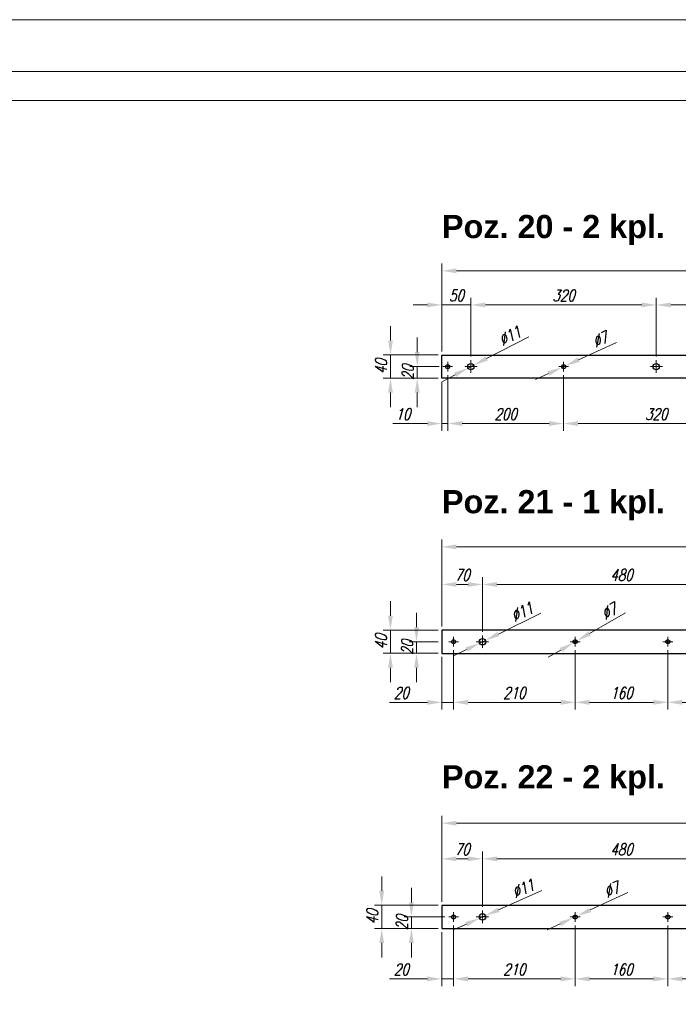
# Model space of a CAD drawing. Header units: millimetres. Extents: x -176817 to 571382, y -58489 to 156123.
# Tile 130 of 256: x -69276 to -68139, y 99735 to 101435. Entities that reach past the tile are written whole.
import ezdxf

# ---------------------------------------------------------------- set-up
doc = ezdxf.new("R2010")
doc.units = ezdxf.units.MM
doc.header["$LTSCALE"] = 0.2
for name, pattern in [('AM_ISO08W050', [18, 12, -1.5, 3, -1.5]), ('AM_ISO08W050x2', [9, 6, -0.75, 1.5, -0.75]), ('DASHDOT', [25.4, 12.7, -6.35, 0, -6.35])]:
    doc.linetypes.add(name, pattern=pattern)
doc.layers.get('Defpoints').update_dxf_attribs({"lineweight": 13})
for name, color, linetype, lineweight in [('-AAA Cienka', 2, 'Continuous', 18), ('-AAA Opisy2', 71, 'Continuous', 18), ('-AAA Otw nowe 1', 64, 'DASHDOT', 18), ('-AAA Siatka', 20, 'Continuous', 40), ('-AAA Widok', 2, 'Continuous', 30), ('-AAA Wymiar', 1, 'Continuous', 18), ('AM_7', 4, 'AM_ISO08W050', 13)]:
    doc.layers.add(name, color=color, linetype=linetype, lineweight=lineweight)
doc.layers.get('-AAA Otw nowe 1').off()
doc.styles.add('Arial B', font='arialbd.ttf')
doc.styles.add('WYMIARY', font='ROMANS.shx', dxfattribs={"width": 0.75, "oblique": 15})
doc.dimstyles.new('1 do 10', dxfattribs={"dimscale": 10, "dimtxt": 2, "dimasz": 2.5, "dimexe": 1.25, "dimexo": 0.625, "dimtad": 1, "dimdec": 1, "dimtxsty": 'WYMIARY', "dimcen": 2.5, "dimclrd": 256, "dimclre": 256, "dimclrt": 5, "dimadec": 0, "dimazin": 0, "dimtfac": 1, "dimtdec": 1, "dimtmove": 0, "dimatfit": 3, "dimfxl": 1.25, "dimlwd": -1, "dimlwe": -1, "dimarcsym": 0})

# ---------------------------------------------------------------- blocks, each defined once
blk = doc.blocks.new('PŁ C-9-2')
at = {"layer": '-AAA Siatka'}
for p in [(20, -10, 0), (20, -210), (20, -530), (20, -690), (20, -1010), (20, -1170), (20, -1490), (20, -1650), (20, -1970), (20, -2130)]:
    blk.add_point(p, dxfattribs=at)
at = {"layer": '-AAA Widok'}
blk.add_lwpolyline([(0, 0), (40, 0), (40, -2360), (0, -2360)], close=True, dxfattribs=at)
for centre, radius in [((20, -10, 0), 3.5), ((20, -50), 5.5), ((20, -210), 3.5), ((20, -370), 5.5), ((20, -530), 3.5), ((20, -690), 3.5), ((20, -850), 5.5), ((20, -1010), 3.5), ((20, -1170), 3.5), ((20, -1330), 5.5), ((20, -1490), 3.5), ((20, -1650), 3.5), ((20, -1810), 5.5), ((20, -1970), 3.5), ((20, -2130), 3.5), ((20, -2290), 5.5), ((20, -2340), 3.5)]:
    blk.add_circle(centre, radius, dxfattribs=at)
at = {"layer": 'AM_7', "linetype": 'AM_ISO08W050x2'}
for p, q in [((20, -10, 0), (11.5, -10, 0)), ((20, -10, 0), (20, -1.5, 0)), ((20, -10, 0), (28.5, -10, 0)), ((20, -10, 0), (20, -18.5, 0)), ((20, -50), (9, -50)), ((20, -50), (20, -39)), ((20, -50), (31, -50)), ((20, -50), (20, -61)), ((20, -210), (20, -201.5)), ((20, -210), (11.5, -210)), ((20, -210), (28.5, -210)), ((20, -210), (20, -218.5)), ((20, -370), (9, -370)), ((20, -370), (20, -359)), ((20, -370), (31, -370)), ((20, -370), (20, -381)), ((20, -530), (20, -521.5)), ((20, -530), (11.5, -530)), ((20, -530), (28.5, -530)), ((20, -530), (20, -538.5)), ((20, -690), (11.5, -690)), ((20, -690), (20, -681.5)), ((20, -690), (28.5, -690)), ((20, -690), (20, -698.5)), ((20, -850), (20, -839)), ((20, -850), (9, -850)), ((20, -850), (31, -850)), ((20, -850), (20, -861)), ((20, -1010), (20, -1001.5)), ((20, -1010), (11.5, -1010)), ((20, -1010), (28.5, -1010)), ((20, -1010), (20, -1018.5)), ((20, -1170), (11.5, -1170)), ((20, -1170), (20, -1161.5)), ((20, -1170), (28.5, -1170)), ((20, -1170), (20, -1178.5)), ((20, -1330), (20, -1319)), ((20, -1330), (9, -1330)), ((20, -1330), (31, -1330)), ((20, -1330), (20, -1341)), ((20, -1490), (11.5, -1490)), ((20, -1490), (20, -1481.5)), ((20, -1490), (28.5, -1490)), ((20, -1490), (20, -1498.5)), ((20, -1650), (20, -1641.5)), ((20, -1650), (11.5, -1650)), ((20, -1650), (28.5, -1650)), ((20, -1650), (20, -1658.5)), ((20, -1810), (20, -1799)), ((20, -1810), (9, -1810)), ((20, -1810), (31, -1810)), ((20, -1810), (20, -1821)), ((20, -1970), (11.5, -1970)), ((20, -1970), (20, -1961.5)), ((20, -1970), (28.5, -1970)), ((20, -1970), (20, -1978.5)), ((20, -2130), (20, -2121.5)), ((20, -2130), (11.5, -2130)), ((20, -2130), (28.5, -2130)), ((20, -2130), (20, -2138.5)), ((20, -2290), (9, -2290)), ((20, -2290), (20, -2279)), ((20, -2290), (31, -2290)), ((20, -2290), (20, -2301)), ((20, -2340), (11.5, -2340)), ((20, -2340), (20, -2331.5)), ((20, -2340), (28.5, -2340)), ((20, -2340), (20, -2348.5))]:
    blk.add_line(p, q, dxfattribs=at)
blk = doc.blocks.new('PŁ C-9-1')
at = {"layer": '-AAA Siatka'}
for p in [(20, -230), (20, -390), (20, -710), (20, -870), (20, -1190), (20, -1405), (20, -1560)]:
    blk.add_point(p, dxfattribs=at)
at = {"layer": '-AAA Widok'}
blk.add_lwpolyline([(0, -1620), (40, -1620), (40, 0), (0, 0)], close=True, dxfattribs=at)
for centre, radius in [((20, -20), 3.5), ((20, -70), 5.5), ((20, -230), 3.5), ((20, -390), 3.5), ((20, -550), 5.5), ((20, -710), 3.5), ((20, -870), 3.5), ((20, -1030, 0), 5.5), ((20, -1190), 3.5), ((20, -1300, 0), 5.5), ((20, -1405), 3.5), ((20, -1510), 5.5), ((20, -1560), 3.5)]:
    blk.add_circle(centre, radius, dxfattribs=at)
at = {"layer": 'AM_7', "linetype": 'AM_ISO08W050x2'}
for p, q in [((20, -20), (20, -11.5)), ((20, -20), (11.5, -20)), ((20, -20), (28.5, -20)), ((20, -20), (20, -28.5)), ((20, -70), (20, -59)), ((20, -70), (9, -70)), ((20, -70), (31, -70)), ((20, -70), (20, -81)), ((20, -230), (11.5, -230)), ((20, -230), (20, -221.5)), ((20, -230), (28.5, -230)), ((20, -230), (20, -238.5)), ((20, -390), (11.5, -390)), ((20, -390), (20, -381.5)), ((20, -390), (28.5, -390)), ((20, -390), (20, -398.5)), ((20, -550), (20, -539)), ((20, -550), (9, -550)), ((20, -550), (31, -550)), ((20, -550), (20, -561)), ((20, -710), (11.5, -710)), ((20, -710), (20, -701.5)), ((20, -710), (28.5, -710)), ((20, -710), (20, -718.5)), ((20, -870), (20, -861.5)), ((20, -870), (11.5, -870)), ((20, -870), (28.5, -870)), ((20, -870), (20, -878.5)), ((20, -1030, 0), (20, -1019, 0)), ((20, -1030, 0), (9, -1030, 0)), ((20, -1030, 0), (31, -1030, 0)), ((20, -1030, 0), (20, -1041, 0)), ((20, -1190), (20, -1181.5)), ((20, -1190), (11.5, -1190)), ((20, -1190), (28.5, -1190)), ((20, -1190), (20, -1198.5)), ((20, -1300, 0), (20, -1289, 0)), ((20, -1300, 0), (9, -1300, 0)), ((20, -1300, 0), (31, -1300, 0)), ((20, -1300, 0), (20, -1311, 0)), ((20, -1405), (11.5, -1405)), ((20, -1405), (20, -1396.5)), ((20, -1405), (28.5, -1405)), ((20, -1405), (20, -1413.5)), ((20, -1510), (9, -1510)), ((20, -1510), (20, -1499)), ((20, -1510), (31, -1510)), ((20, -1510), (20, -1521)), ((20, -1560), (11.5, -1560)), ((20, -1560), (20, -1551.5)), ((20, -1560), (28.5, -1560)), ((20, -1560), (20, -1568.5))]:
    blk.add_line(p, q, dxfattribs=at)
blk = doc.blocks.new('PŁ C-9-3')
at = {"layer": '-AAA Siatka'}
for p in [(20, -230), (20, -390), (20, -710), (20, -870), (20, -1190), (20, -1405, 0), (20, -1560)]:
    blk.add_point(p, dxfattribs=at)
at = {"layer": '-AAA Widok'}
blk.add_lwpolyline([(0, -1600), (40, -1600), (40, 0), (0, 0)], close=True, dxfattribs=at)
for centre, radius in [((20, -20), 3.5), ((20, -70), 5.5), ((20, -230), 3.5), ((20, -390), 3.5), ((20, -550), 5.5), ((20, -710), 3.5), ((20, -870), 3.5), ((20, -1030, 0), 5.5), ((20, -1190), 3.5), ((20, -1300, 0), 5.5), ((20, -1405, 0), 3.5), ((20, -1510), 5.5), ((20, -1560), 3.5)]:
    blk.add_circle(centre, radius, dxfattribs=at)
at = {"layer": 'AM_7', "linetype": 'AM_ISO08W050x2'}
for p, q in [((20, -20), (20, -11.5)), ((20, -20), (11.5, -20)), ((20, -20), (28.5, -20)), ((20, -20), (20, -28.5)), ((20, -70), (20, -59)), ((20, -70), (9, -70)), ((20, -70), (31, -70)), ((20, -70), (20, -81)), ((20, -230), (11.5, -230)), ((20, -230), (20, -221.5)), ((20, -230), (28.5, -230)), ((20, -230), (20, -238.5)), ((20, -390), (11.5, -390)), ((20, -390), (20, -381.5)), ((20, -390), (28.5, -390)), ((20, -390), (20, -398.5)), ((20, -550), (20, -539)), ((20, -550), (9, -550)), ((20, -550), (31, -550)), ((20, -550), (20, -561)), ((20, -710), (11.5, -710)), ((20, -710), (20, -701.5)), ((20, -710), (28.5, -710)), ((20, -710), (20, -718.5)), ((20, -870), (20, -861.5)), ((20, -870), (11.5, -870)), ((20, -870), (28.5, -870)), ((20, -870), (20, -878.5)), ((20, -1030, 0), (20, -1019, 0)), ((20, -1030, 0), (9, -1030, 0)), ((20, -1030, 0), (31, -1030, 0)), ((20, -1030, 0), (20, -1041, 0)), ((20, -1190), (20, -1181.5)), ((20, -1190), (11.5, -1190)), ((20, -1190), (28.5, -1190)), ((20, -1190), (20, -1198.5)), ((20, -1300, 0), (20, -1289, 0)), ((20, -1300, 0), (9, -1300, 0)), ((20, -1300, 0), (31, -1300, 0)), ((20, -1300, 0), (20, -1311, 0)), ((20, -1405, 0), (11.5, -1405, 0)), ((20, -1405, 0), (20, -1396.5, 0)), ((20, -1405, 0), (28.5, -1405, 0)), ((20, -1405, 0), (20, -1413.5, 0)), ((20, -1510), (9, -1510)), ((20, -1510), (20, -1499)), ((20, -1510), (31, -1510)), ((20, -1510), (20, -1521)), ((20, -1560), (11.5, -1560)), ((20, -1560), (20, -1551.5)), ((20, -1560), (28.5, -1560)), ((20, -1560), (20, -1568.5))]:
    blk.add_line(p, q, dxfattribs=at)
blk = doc.blocks.new('*D453')
at = {"layer": '-AAA Wymiar', "transparency": 16777216}
for p, q in [((-68589.4, 100861), (-68589.4, 100886)), ((-68551.5, 100836), (-68601.9, 100836)), ((-68589.4, 100816), (-68589.4, 100836)), ((-68553, 100816), (-68601.9, 100816)), ((-68589.4, 100791), (-68589.4, 100766))]:
    blk.add_line(p, q, dxfattribs=at)
for points in [[(-68593.6, 100861), (-68585.2, 100861), (-68589.4, 100836)], [(-68593.6, 100791), (-68585.2, 100791), (-68589.4, 100816)]]:
    blk.add_solid(points, dxfattribs=at)
at = {"layer": 'Defpoints', "color": 0, "transparency": 16777216}
for p in [(-68589.4, 100836), (-68545.2, 100836, 0), (-68546.7, 100816)]:
    blk.add_point(p, dxfattribs=at)
at = {"layer": '-AAA Wymiar', "color": 5, "transparency": 16777216, "insert": (-68605.7, 100826), "char_height": 20, "attachment_point": 5, "rotation": 90, "style": 'WYMIARY'}
blk.add_mtext('20', dxfattribs=at)
blk = doc.blocks.new('*D454')
at = {"layer": '-AAA Wymiar', "transparency": 16777216}
for p, q in [((-68635.6, 100881), (-68635.6, 100906)), ((-68553, 100856), (-68648.1, 100856)), ((-68635.6, 100856), (-68635.6, 100816)), ((-68553, 100816), (-68648.1, 100816)), ((-68635.6, 100791), (-68635.6, 100766))]:
    blk.add_line(p, q, dxfattribs=at)
for points in [[(-68639.7, 100881), (-68631.4, 100881), (-68635.6, 100856)], [(-68639.7, 100791), (-68631.4, 100791), (-68635.6, 100816)]]:
    blk.add_solid(points, dxfattribs=at)
at = {"layer": 'Defpoints', "color": 0, "transparency": 16777216}
for p in [(-68546.7, 100856), (-68635.6, 100816), (-68546.7, 100816)]:
    blk.add_point(p, dxfattribs=at)
at = {"layer": '-AAA Wymiar', "color": 5, "transparency": 16777216, "insert": (-68651.8, 100836), "char_height": 20, "attachment_point": 5, "rotation": 90, "style": 'WYMIARY'}
blk.add_mtext('40', dxfattribs=at)
blk = doc.blocks.new('*D455')
at = {"layer": '-AAA Wymiar', "transparency": 16777216}
for p, q in [((-68396.9, 100887.4), (-68469.6, 100849.9)), ((-68501.6, 100833.4), (-68491.8, 100838.5)), ((-68523.8, 100822), (-68546, 100810.5))]:
    blk.add_line(p, q, dxfattribs=at)
for points in [[(-68471.5, 100853.6), (-68467.7, 100846.2), (-68491.8, 100838.5)], [(-68525.7, 100825.7), (-68521.9, 100818.3), (-68501.6, 100833.4)]]:
    blk.add_solid(points, dxfattribs=at)
at = {"layer": 'Defpoints', "color": 0, "transparency": 16777216}
for p in [(-68501.6, 100833.4), (-68491.8, 100838.5)]:
    blk.add_point(p, dxfattribs=at)
at = {"layer": '-AAA Wymiar', "color": 5, "transparency": 16777216, "insert": (-68429.6, 100888.9), "char_height": 20, "attachment_point": 5, "rotation": 27.2891, "style": 'WYMIARY'}
blk.add_mtext('∅11', dxfattribs=at)
blk = doc.blocks.new('*D456')
at = {"layer": '-AAA Wymiar', "transparency": 16777216}
for p, q in [((-68245.6, 100877.8), (-68310.8, 100847.9)), ((-68339.9, 100834.5), (-68333.5, 100837.4)), ((-68362.6, 100824), (-68385.3, 100813.6))]:
    blk.add_line(p, q, dxfattribs=at)
for points in [[(-68312.6, 100851.6), (-68309.1, 100844.1), (-68333.5, 100837.4)], [(-68364.4, 100827.8), (-68360.9, 100820.3), (-68339.9, 100834.5)]]:
    blk.add_solid(points, dxfattribs=at)
at = {"layer": 'Defpoints', "color": 0, "transparency": 16777216}
for p in [(-68339.9, 100834.5), (-68333.5, 100837.4)]:
    blk.add_point(p, dxfattribs=at)
at = {"layer": '-AAA Wymiar', "color": 5, "transparency": 16777216, "insert": (-68273.6, 100882.8), "char_height": 20, "attachment_point": 5, "rotation": 24.6818, "style": 'WYMIARY'}
blk.add_mtext('∅7', dxfattribs=at)
blk = doc.blocks.new('*D457')
at = {"layer": '-AAA Wymiar', "transparency": 16777216}
for p, q in [((-68546.7, 100862.2), (-68546.7, 100954.9)), ((-68496.7, 100853.2), (-68496.7, 100954.9)), ((-68571.7, 100942.4), (-68596.7, 100942.4)), ((-68546.7, 100942.4), (-68496.7, 100942.4)), ((-68471.7, 100942.4), (-68446.7, 100942.4))]:
    blk.add_line(p, q, dxfattribs=at)
for points in [[(-68571.7, 100946.6), (-68571.7, 100938.3), (-68546.7, 100942.4)], [(-68471.7, 100946.6), (-68471.7, 100938.3), (-68496.7, 100942.4)]]:
    blk.add_solid(points, dxfattribs=at)
at = {"layer": 'Defpoints', "color": 0, "transparency": 16777216}
for p in [(-68496.7, 100942.4), (-68546.7, 100856), (-68496.7, 100847)]:
    blk.add_point(p, dxfattribs=at)
at = {"layer": '-AAA Wymiar', "color": 5, "transparency": 16777216, "insert": (-68521.7, 100958.7), "char_height": 20, "attachment_point": 5, "style": 'WYMIARY'}
blk.add_mtext('50', dxfattribs=at)
blk = doc.blocks.new('*D458')
at = {"layer": '-AAA Wymiar', "transparency": 16777216}
for p, q in [((-68496.7, 100853.2), (-68496.7, 100954.9)), ((-68176.7, 100853.2), (-68176.7, 100954.9)), ((-68471.7, 100942.4), (-68201.7, 100942.4))]:
    blk.add_line(p, q, dxfattribs=at)
for points in [[(-68471.7, 100946.6), (-68471.7, 100938.3), (-68496.7, 100942.4)], [(-68201.7, 100946.6), (-68201.7, 100938.3), (-68176.7, 100942.4)]]:
    blk.add_solid(points, dxfattribs=at)
at = {"layer": 'Defpoints', "color": 0, "transparency": 16777216}
for p in [(-68176.7, 100942.4), (-68496.7, 100847), (-68176.7, 100847)]:
    blk.add_point(p, dxfattribs=at)
at = {"layer": '-AAA Wymiar', "color": 5, "transparency": 16777216, "insert": (-68336.7, 100958.7), "char_height": 20, "attachment_point": 5, "style": 'WYMIARY'}
blk.add_mtext('320', dxfattribs=at)
blk = doc.blocks.new('*D459')
at = {"layer": '-AAA Wymiar', "transparency": 16777216}
for p, q in [((-68176.7, 100853.2), (-68176.7, 100954.9)), ((-67696.7, 100853.2), (-67696.7, 100954.9)), ((-68151.7, 100942.4), (-67721.7, 100942.4))]:
    blk.add_line(p, q, dxfattribs=at)
for points in [[(-68151.7, 100946.6), (-68151.7, 100938.3), (-68176.7, 100942.4)], [(-67721.7, 100946.6), (-67721.7, 100938.3), (-67696.7, 100942.4)]]:
    blk.add_solid(points, dxfattribs=at)
at = {"layer": 'Defpoints', "color": 0, "transparency": 16777216}
for p in [(-67696.7, 100942.4), (-68176.7, 100847), (-67696.7, 100847)]:
    blk.add_point(p, dxfattribs=at)
at = {"layer": '-AAA Wymiar', "color": 5, "transparency": 16777216, "insert": (-67936.7, 100958.7), "char_height": 20, "attachment_point": 5, "style": 'WYMIARY'}
blk.add_mtext('480', dxfattribs=at)
blk = doc.blocks.new('*D464')
at = {"layer": '-AAA Wymiar', "transparency": 16777216}
for p, q in [((-68536.7, 100821.2), (-68536.7, 100725.2)), ((-68546.7, 100809.7), (-68546.7, 100725.2)), ((-68571.7, 100737.7), (-68631.4, 100737.7)), ((-68536.7, 100737.7), (-68546.7, 100737.7)), ((-68511.7, 100737.7), (-68486.7, 100737.7))]:
    blk.add_line(p, q, dxfattribs=at)
for points in [[(-68571.7, 100741.8), (-68571.7, 100733.5), (-68546.7, 100737.7)], [(-68511.7, 100741.8), (-68511.7, 100733.5), (-68536.7, 100737.7)]]:
    blk.add_solid(points, dxfattribs=at)
at = {"layer": 'Defpoints', "color": 0, "transparency": 16777216}
for p in [(-68536.7, 100827.5, 0), (-68546.7, 100816), (-68536.7, 100737.7)]:
    blk.add_point(p, dxfattribs=at)
at = {"layer": '-AAA Wymiar', "color": 5, "transparency": 16777216, "insert": (-68614.1, 100753.9), "char_height": 20, "attachment_point": 5, "style": 'WYMIARY'}
blk.add_mtext('10', dxfattribs=at)
blk = doc.blocks.new('*D465')
at = {"layer": '-AAA Wymiar', "transparency": 16777216}
for p, q in [((-68536.7, 100821.2), (-68536.7, 100725.2)), ((-68336.7, 100821.2), (-68336.7, 100725.2)), ((-68511.7, 100737.7), (-68361.7, 100737.7))]:
    blk.add_line(p, q, dxfattribs=at)
for points in [[(-68511.7, 100741.8), (-68511.7, 100733.5), (-68536.7, 100737.7)], [(-68361.7, 100741.8), (-68361.7, 100733.5), (-68336.7, 100737.7)]]:
    blk.add_solid(points, dxfattribs=at)
at = {"layer": 'Defpoints', "color": 0, "transparency": 16777216}
for p in [(-68536.7, 100827.5, 0), (-68336.7, 100827.5), (-68336.7, 100737.7)]:
    blk.add_point(p, dxfattribs=at)
at = {"layer": '-AAA Wymiar', "color": 5, "transparency": 16777216, "insert": (-68436.7, 100753.9), "char_height": 20, "attachment_point": 5, "style": 'WYMIARY'}
blk.add_mtext('200', dxfattribs=at)
blk = doc.blocks.new('*D466')
at = {"layer": '-AAA Wymiar', "transparency": 16777216}
for p, q in [((-68336.7, 100821.2), (-68336.7, 100725.2)), ((-68016.7, 100821.2), (-68016.7, 100725.2)), ((-68311.7, 100737.7), (-68041.7, 100737.7))]:
    blk.add_line(p, q, dxfattribs=at)
for points in [[(-68311.7, 100741.8), (-68311.7, 100733.5), (-68336.7, 100737.7)], [(-68041.7, 100741.8), (-68041.7, 100733.5), (-68016.7, 100737.7)]]:
    blk.add_solid(points, dxfattribs=at)
at = {"layer": 'Defpoints', "color": 0, "transparency": 16777216}
for p in [(-68336.7, 100827.5), (-68016.7, 100827.5), (-68016.7, 100737.7)]:
    blk.add_point(p, dxfattribs=at)
at = {"layer": '-AAA Wymiar', "color": 5, "transparency": 16777216, "insert": (-68176.7, 100753.9), "char_height": 20, "attachment_point": 5, "style": 'WYMIARY'}
blk.add_mtext('320', dxfattribs=at)
blk = doc.blocks.new('*D476')
at = {"layer": '-AAA Wymiar', "transparency": 16777216}
for p, q in [((-68546.7, 100862.2), (-68546.7, 101013.8)), ((-68521.7, 101001.3), (-66211.7, 101001.3)), ((-66186.7, 100862.2), (-66186.7, 101013.8))]:
    blk.add_line(p, q, dxfattribs=at)
for points in [[(-68521.7, 101005.5), (-68521.7, 100997.1), (-68546.7, 101001.3)], [(-66211.7, 101005.5), (-66211.7, 100997.1), (-66186.7, 101001.3)]]:
    blk.add_solid(points, dxfattribs=at)
at = {"layer": 'Defpoints', "color": 0, "transparency": 16777216}
for p in [(-66186.7, 101001.3), (-68546.7, 100856), (-66186.7, 100856)]:
    blk.add_point(p, dxfattribs=at)
at = {"layer": '-AAA Wymiar', "color": 5, "transparency": 16777216, "insert": (-67366.7, 101017.6), "char_height": 20, "attachment_point": 5, "style": 'WYMIARY'}
blk.add_mtext('2360', dxfattribs=at)
blk = doc.blocks.new('*D477')
at = {"layer": '-AAA Wymiar', "transparency": 16777216}
for p, q in [((-68590.6, 100386), (-68590.6, 100411)), ((-68553, 100361), (-68603.1, 100361)), ((-68590.6, 100341), (-68590.6, 100361)), ((-68553, 100341), (-68603.1, 100341)), ((-68590.6, 100316), (-68590.6, 100291))]:
    blk.add_line(p, q, dxfattribs=at)
for points in [[(-68594.7, 100386), (-68586.4, 100386), (-68590.6, 100361)], [(-68594.7, 100316), (-68586.4, 100316), (-68590.6, 100341)]]:
    blk.add_solid(points, dxfattribs=at)
at = {"layer": 'Defpoints', "color": 0, "transparency": 16777216}
for p in [(-68590.6, 100361), (-68546.7, 100361), (-68546.7, 100341)]:
    blk.add_point(p, dxfattribs=at)
at = {"layer": '-AAA Wymiar', "color": 5, "transparency": 16777216, "insert": (-68606.8, 100351), "char_height": 20, "attachment_point": 5, "rotation": 90, "style": 'WYMIARY'}
blk.add_mtext('20', dxfattribs=at)
blk = doc.blocks.new('*D478')
at = {"layer": '-AAA Wymiar', "transparency": 16777216}
for p, q in [((-68635.7, 100406), (-68635.7, 100431)), ((-68553, 100381), (-68648.2, 100381)), ((-68635.7, 100381), (-68635.7, 100341)), ((-68553, 100341), (-68648.2, 100341)), ((-68635.7, 100316), (-68635.7, 100291))]:
    blk.add_line(p, q, dxfattribs=at)
for points in [[(-68639.9, 100406), (-68631.5, 100406), (-68635.7, 100381)], [(-68639.9, 100316), (-68631.5, 100316), (-68635.7, 100341)]]:
    blk.add_solid(points, dxfattribs=at)
at = {"layer": 'Defpoints', "color": 0, "transparency": 16777216}
for p in [(-68546.7, 100381), (-68635.7, 100341), (-68546.7, 100341)]:
    blk.add_point(p, dxfattribs=at)
at = {"layer": '-AAA Wymiar', "color": 5, "transparency": 16777216, "insert": (-68651.9, 100361), "char_height": 20, "attachment_point": 5, "rotation": 90, "style": 'WYMIARY'}
blk.add_mtext('40', dxfattribs=at)
blk = doc.blocks.new('*D479')
at = {"layer": '-AAA Wymiar', "transparency": 16777216}
for p, q in [((-68375.8, 100410.2), (-68449.3, 100374.3)), ((-68481.7, 100358.5), (-68471.8, 100363.4)), ((-68504.1, 100347.6), (-68526.6, 100336.6))]:
    blk.add_line(p, q, dxfattribs=at)
for points in [[(-68451.1, 100378.1), (-68447.5, 100370.6), (-68471.8, 100363.4)], [(-68506, 100351.3), (-68502.3, 100343.8), (-68481.7, 100358.5)]]:
    blk.add_solid(points, dxfattribs=at)
at = {"layer": 'Defpoints', "color": 0, "transparency": 16777216}
for p in [(-68481.7, 100358.5), (-68471.8, 100363.4)]:
    blk.add_point(p, dxfattribs=at)
at = {"layer": '-AAA Wymiar', "color": 5, "transparency": 16777216, "insert": (-68408.5, 100412.4), "char_height": 20, "attachment_point": 5, "rotation": 26.0231, "style": 'WYMIARY'}
blk.add_mtext('∅11', dxfattribs=at)
blk = doc.blocks.new('*D480')
at = {"layer": '-AAA Wymiar', "transparency": 16777216}
for p, q in [((-68229.8, 100411), (-68292, 100375.2)), ((-68319.7, 100359.2), (-68313.7, 100362.7)), ((-68341.4, 100346.7), (-68363.1, 100334.2))]:
    blk.add_line(p, q, dxfattribs=at)
for points in [[(-68294.1, 100378.8), (-68289.9, 100371.6), (-68313.7, 100362.7)], [(-68343.5, 100350.3), (-68339.3, 100343.1), (-68319.7, 100359.2)]]:
    blk.add_solid(points, dxfattribs=at)
at = {"layer": 'Defpoints', "color": 0, "transparency": 16777216}
for p in [(-68319.7, 100359.2), (-68313.7, 100362.7)]:
    blk.add_point(p, dxfattribs=at)
at = {"layer": '-AAA Wymiar', "color": 5, "transparency": 16777216, "insert": (-68258.2, 100413.4), "char_height": 20, "attachment_point": 5, "rotation": 29.9561, "style": 'WYMIARY'}
blk.add_mtext('∅7', dxfattribs=at)
blk = doc.blocks.new('*D481')
at = {"layer": '-AAA Wymiar', "transparency": 16777216}
for p, q in [((-68546.7, 100387.2), (-68546.7, 100472.4)), ((-68476.7, 100378.2), (-68476.7, 100472.4)), ((-68521.7, 100459.9), (-68501.7, 100459.9))]:
    blk.add_line(p, q, dxfattribs=at)
for points in [[(-68521.7, 100464), (-68521.7, 100455.7), (-68546.7, 100459.9)], [(-68501.7, 100464), (-68501.7, 100455.7), (-68476.7, 100459.9)]]:
    blk.add_solid(points, dxfattribs=at)
at = {"layer": 'Defpoints', "color": 0, "transparency": 16777216}
for p in [(-68476.7, 100459.9), (-68546.7, 100381), (-68476.7, 100372)]:
    blk.add_point(p, dxfattribs=at)
at = {"layer": '-AAA Wymiar', "color": 5, "transparency": 16777216, "insert": (-68511.7, 100476.1), "char_height": 20, "attachment_point": 5, "style": 'WYMIARY'}
blk.add_mtext('70', dxfattribs=at)
blk = doc.blocks.new('*D482')
at = {"layer": '-AAA Wymiar', "transparency": 16777216}
for p, q in [((-68476.7, 100378.2), (-68476.7, 100472.4)), ((-67996.7, 100378.2), (-67996.7, 100472.4)), ((-68451.7, 100459.9), (-68021.7, 100459.9))]:
    blk.add_line(p, q, dxfattribs=at)
for points in [[(-68451.7, 100464), (-68451.7, 100455.7), (-68476.7, 100459.9)], [(-68021.7, 100464), (-68021.7, 100455.7), (-67996.7, 100459.9)]]:
    blk.add_solid(points, dxfattribs=at)
at = {"layer": 'Defpoints', "color": 0, "transparency": 16777216}
for p in [(-67996.7, 100459.9), (-68476.7, 100372), (-67996.7, 100372)]:
    blk.add_point(p, dxfattribs=at)
at = {"layer": '-AAA Wymiar', "color": 5, "transparency": 16777216, "insert": (-68236.7, 100476.1), "char_height": 20, "attachment_point": 5, "style": 'WYMIARY'}
blk.add_mtext('480', dxfattribs=at)
blk = doc.blocks.new('*D487')
at = {"layer": '-AAA Wymiar', "transparency": 16777216}
for p, q in [((-68546.7, 100334.7), (-68546.7, 100243.9)), ((-68526.7, 100346.2), (-68526.7, 100243.9)), ((-68571.7, 100256.4), (-68637.1, 100256.4)), ((-68526.7, 100256.4), (-68546.7, 100256.4)), ((-68501.7, 100256.4), (-68476.7, 100256.4))]:
    blk.add_line(p, q, dxfattribs=at)
for points in [[(-68571.7, 100260.6), (-68571.7, 100252.2), (-68546.7, 100256.4)], [(-68501.7, 100260.6), (-68501.7, 100252.2), (-68526.7, 100256.4)]]:
    blk.add_solid(points, dxfattribs=at)
at = {"layer": 'Defpoints', "color": 0, "transparency": 16777216}
for p in [(-68526.7, 100352.5), (-68546.7, 100341), (-68526.7, 100256.4)]:
    blk.add_point(p, dxfattribs=at)
at = {"layer": '-AAA Wymiar', "color": 5, "transparency": 16777216, "insert": (-68616.9, 100272.7), "char_height": 20, "attachment_point": 5, "style": 'WYMIARY'}
blk.add_mtext('20', dxfattribs=at)
blk = doc.blocks.new('*D488')
at = {"layer": '-AAA Wymiar', "transparency": 16777216}
for p, q in [((-68526.7, 100346.2), (-68526.7, 100243.9)), ((-68316.7, 100346.2), (-68316.7, 100243.9)), ((-68501.7, 100256.4), (-68341.7, 100256.4))]:
    blk.add_line(p, q, dxfattribs=at)
for points in [[(-68501.7, 100260.6), (-68501.7, 100252.2), (-68526.7, 100256.4)], [(-68341.7, 100260.6), (-68341.7, 100252.2), (-68316.7, 100256.4)]]:
    blk.add_solid(points, dxfattribs=at)
at = {"layer": 'Defpoints', "color": 0, "transparency": 16777216}
for p in [(-68526.7, 100352.5), (-68316.7, 100352.5), (-68316.7, 100256.4)]:
    blk.add_point(p, dxfattribs=at)
at = {"layer": '-AAA Wymiar', "color": 5, "transparency": 16777216, "insert": (-68421.7, 100272.7), "char_height": 20, "attachment_point": 5, "style": 'WYMIARY'}
blk.add_mtext('210', dxfattribs=at)
blk = doc.blocks.new('*D489')
at = {"layer": '-AAA Wymiar', "transparency": 16777216}
for p, q in [((-68316.7, 100346.2), (-68316.7, 100243.9)), ((-68156.7, 100346.2), (-68156.7, 100243.9)), ((-68291.7, 100256.4), (-68181.7, 100256.4))]:
    blk.add_line(p, q, dxfattribs=at)
for points in [[(-68291.7, 100260.6), (-68291.7, 100252.2), (-68316.7, 100256.4)], [(-68181.7, 100260.6), (-68181.7, 100252.2), (-68156.7, 100256.4)]]:
    blk.add_solid(points, dxfattribs=at)
at = {"layer": 'Defpoints', "color": 0, "transparency": 16777216}
for p in [(-68316.7, 100352.5), (-68156.7, 100352.5), (-68156.7, 100256.4)]:
    blk.add_point(p, dxfattribs=at)
at = {"layer": '-AAA Wymiar', "color": 5, "transparency": 16777216, "insert": (-68236.7, 100272.7), "char_height": 20, "attachment_point": 5, "style": 'WYMIARY'}
blk.add_mtext('160', dxfattribs=at)
blk = doc.blocks.new('*D490')
at = {"layer": '-AAA Wymiar', "transparency": 16777216}
for p, q in [((-68156.7, 100346.2), (-68156.7, 100243.9)), ((-67836.7, 100346.2), (-67836.7, 100243.9)), ((-68131.7, 100256.4), (-67861.7, 100256.4))]:
    blk.add_line(p, q, dxfattribs=at)
for points in [[(-68131.7, 100260.6), (-68131.7, 100252.2), (-68156.7, 100256.4)], [(-67861.7, 100260.6), (-67861.7, 100252.2), (-67836.7, 100256.4)]]:
    blk.add_solid(points, dxfattribs=at)
at = {"layer": 'Defpoints', "color": 0, "transparency": 16777216}
for p in [(-68156.7, 100352.5), (-67836.7, 100352.5), (-67836.7, 100256.4)]:
    blk.add_point(p, dxfattribs=at)
at = {"layer": '-AAA Wymiar', "color": 5, "transparency": 16777216, "insert": (-67996.7, 100272.7), "char_height": 20, "attachment_point": 5, "style": 'WYMIARY'}
blk.add_mtext('320', dxfattribs=at)
blk = doc.blocks.new('*D496')
at = {"layer": '-AAA Wymiar', "transparency": 16777216}
for p, q in [((-68546.7, 100387.2), (-68546.7, 100537.3)), ((-68521.7, 100524.8), (-66951.7, 100524.8)), ((-66926.7, 100387.2), (-66926.7, 100537.3))]:
    blk.add_line(p, q, dxfattribs=at)
for points in [[(-68521.7, 100529), (-68521.7, 100520.6), (-68546.7, 100524.8)], [(-66951.7, 100529), (-66951.7, 100520.6), (-66926.7, 100524.8)]]:
    blk.add_solid(points, dxfattribs=at)
at = {"layer": 'Defpoints', "color": 0, "transparency": 16777216}
for p in [(-66926.7, 100524.8), (-68546.7, 100381), (-66926.7, 100381)]:
    blk.add_point(p, dxfattribs=at)
at = {"layer": '-AAA Wymiar', "color": 5, "transparency": 16777216, "insert": (-67736.7, 100541), "char_height": 20, "attachment_point": 5, "style": 'WYMIARY'}
blk.add_mtext('1620', dxfattribs=at)
blk = doc.blocks.new('*D497')
at = {"layer": '-AAA Wymiar', "transparency": 16777216}
for p, q in [((-68599.5, 99911), (-68599.5, 99936)), ((-68541.5, 99886), (-68612, 99886)), ((-68599.5, 99866), (-68599.5, 99886)), ((-68553, 99866), (-68612, 99866)), ((-68599.5, 99841), (-68599.5, 99816))]:
    blk.add_line(p, q, dxfattribs=at)
for points in [[(-68603.6, 99911), (-68595.3, 99911), (-68599.5, 99886)], [(-68603.6, 99841), (-68595.3, 99841), (-68599.5, 99866)]]:
    blk.add_solid(points, dxfattribs=at)
at = {"layer": 'Defpoints', "color": 0, "transparency": 16777216}
for p in [(-68599.5, 99886), (-68535.2, 99886), (-68546.7, 99866)]:
    blk.add_point(p, dxfattribs=at)
at = {"layer": '-AAA Wymiar', "color": 5, "transparency": 16777216, "insert": (-68615.7, 99876), "char_height": 20, "attachment_point": 5, "rotation": 90, "style": 'WYMIARY'}
blk.add_mtext('20', dxfattribs=at)
blk = doc.blocks.new('*D498')
at = {"layer": '-AAA Wymiar', "transparency": 16777216}
for p, q in [((-68650.7, 99931), (-68650.7, 99956)), ((-68553, 99906), (-68663.2, 99906)), ((-68650.7, 99906), (-68650.7, 99866)), ((-68553, 99866), (-68663.2, 99866)), ((-68650.7, 99841), (-68650.7, 99816))]:
    blk.add_line(p, q, dxfattribs=at)
for points in [[(-68654.9, 99931), (-68646.6, 99931), (-68650.7, 99906)], [(-68654.9, 99841), (-68646.6, 99841), (-68650.7, 99866)]]:
    blk.add_solid(points, dxfattribs=at)
at = {"layer": 'Defpoints', "color": 0, "transparency": 16777216}
for p in [(-68546.7, 99906), (-68650.7, 99866), (-68546.7, 99866)]:
    blk.add_point(p, dxfattribs=at)
at = {"layer": '-AAA Wymiar', "color": 5, "transparency": 16777216, "insert": (-68667, 99886), "char_height": 20, "attachment_point": 5, "rotation": 90, "style": 'WYMIARY'}
blk.add_mtext('40', dxfattribs=at)
blk = doc.blocks.new('*D499')
at = {"layer": '-AAA Wymiar', "transparency": 16777216}
for p, q in [((-68374.1, 99931.5), (-68448.8, 99898.3)), ((-68481.7, 99883.7), (-68471.7, 99888.2)), ((-68504.6, 99873.6), (-68527.5, 99863.5))]:
    blk.add_line(p, q, dxfattribs=at)
for points in [[(-68450.5, 99902.1), (-68447.1, 99894.5), (-68471.7, 99888.2)], [(-68506.3, 99877.4), (-68502.9, 99869.8), (-68481.7, 99883.7)]]:
    blk.add_solid(points, dxfattribs=at)
at = {"layer": 'Defpoints', "color": 0, "transparency": 16777216}
for p in [(-68481.7, 99883.7), (-68471.7, 99888.2)]:
    blk.add_point(p, dxfattribs=at)
at = {"layer": '-AAA Wymiar', "color": 5, "transparency": 16777216, "insert": (-68406.6, 99934.8), "char_height": 20, "attachment_point": 5, "rotation": 23.9072, "style": 'WYMIARY'}
blk.add_mtext('∅11', dxfattribs=at)
blk = doc.blocks.new('*D500')
at = {"layer": '-AAA Wymiar', "transparency": 16777216}
for p, q in [((-68225.8, 99928.2), (-68290.9, 99898)), ((-68319.9, 99884.5), (-68313.5, 99887.4)), ((-68342.6, 99873.9), (-68365.2, 99863.4))]:
    blk.add_line(p, q, dxfattribs=at)
for points in [[(-68292.6, 99901.7), (-68289.1, 99894.2), (-68313.5, 99887.4)], [(-68344.3, 99877.7), (-68340.8, 99870.2), (-68319.9, 99884.5)]]:
    blk.add_solid(points, dxfattribs=at)
at = {"layer": 'Defpoints', "color": 0, "transparency": 16777216}
for p in [(-68319.9, 99884.5), (-68313.5, 99887.4)]:
    blk.add_point(p, dxfattribs=at)
at = {"layer": '-AAA Wymiar', "color": 5, "transparency": 16777216, "insert": (-68253.8, 99933.1), "char_height": 20, "attachment_point": 5, "rotation": 24.9231, "style": 'WYMIARY'}
blk.add_mtext('∅7', dxfattribs=at)
blk = doc.blocks.new('*D501')
at = {"layer": '-AAA Wymiar', "transparency": 16777216}
for p, q in [((-68546.7, 99912.2), (-68546.7, 99998.8)), ((-68476.7, 99903.2), (-68476.7, 99998.8)), ((-68521.7, 99986.3), (-68501.7, 99986.3))]:
    blk.add_line(p, q, dxfattribs=at)
for points in [[(-68521.7, 99990.4), (-68521.7, 99982.1), (-68546.7, 99986.3)], [(-68501.7, 99990.4), (-68501.7, 99982.1), (-68476.7, 99986.3)]]:
    blk.add_solid(points, dxfattribs=at)
at = {"layer": 'Defpoints', "color": 0, "transparency": 16777216}
for p in [(-68476.7, 99986.3), (-68546.7, 99906), (-68476.7, 99897)]:
    blk.add_point(p, dxfattribs=at)
at = {"layer": '-AAA Wymiar', "color": 5, "transparency": 16777216, "insert": (-68511.7, 100002.5), "char_height": 20, "attachment_point": 5, "style": 'WYMIARY'}
blk.add_mtext('70', dxfattribs=at)
blk = doc.blocks.new('*D502')
at = {"layer": '-AAA Wymiar', "transparency": 16777216}
for p, q in [((-68476.7, 99903.2), (-68476.7, 99998.8)), ((-67996.7, 99903.2), (-67996.7, 99998.8)), ((-68451.7, 99986.3), (-68021.7, 99986.3))]:
    blk.add_line(p, q, dxfattribs=at)
for points in [[(-68451.7, 99990.4), (-68451.7, 99982.1), (-68476.7, 99986.3)], [(-68021.7, 99990.4), (-68021.7, 99982.1), (-67996.7, 99986.3)]]:
    blk.add_solid(points, dxfattribs=at)
at = {"layer": 'Defpoints', "color": 0, "transparency": 16777216}
for p in [(-67996.7, 99986.3), (-68476.7, 99897), (-67996.7, 99897)]:
    blk.add_point(p, dxfattribs=at)
at = {"layer": '-AAA Wymiar', "color": 5, "transparency": 16777216, "insert": (-68236.7, 100002.5), "char_height": 20, "attachment_point": 5, "style": 'WYMIARY'}
blk.add_mtext('480', dxfattribs=at)
blk = doc.blocks.new('*D506')
at = {"layer": '-AAA Wymiar', "transparency": 16777216}
for p, q in [((-68546.7, 99859.7), (-68546.7, 99766.5)), ((-68526.7, 99871.2), (-68526.7, 99766.5)), ((-68571.7, 99779), (-68637.1, 99779)), ((-68526.7, 99779), (-68546.7, 99779)), ((-68501.7, 99779), (-68476.7, 99779))]:
    blk.add_line(p, q, dxfattribs=at)
for points in [[(-68571.7, 99783.2), (-68571.7, 99774.8), (-68546.7, 99779)], [(-68501.7, 99783.2), (-68501.7, 99774.8), (-68526.7, 99779)]]:
    blk.add_solid(points, dxfattribs=at)
at = {"layer": 'Defpoints', "color": 0, "transparency": 16777216}
for p in [(-68526.7, 99877.5), (-68546.7, 99866), (-68526.7, 99779)]:
    blk.add_point(p, dxfattribs=at)
at = {"layer": '-AAA Wymiar', "color": 5, "transparency": 16777216, "insert": (-68616.9, 99795.2), "char_height": 20, "attachment_point": 5, "style": 'WYMIARY'}
blk.add_mtext('20', dxfattribs=at)
blk = doc.blocks.new('*D507')
at = {"layer": '-AAA Wymiar', "transparency": 16777216}
for p, q in [((-68526.7, 99871.2), (-68526.7, 99766.5)), ((-68316.7, 99871.2), (-68316.7, 99766.5)), ((-68501.7, 99779), (-68341.7, 99779))]:
    blk.add_line(p, q, dxfattribs=at)
for points in [[(-68501.7, 99783.2), (-68501.7, 99774.8), (-68526.7, 99779)], [(-68341.7, 99783.2), (-68341.7, 99774.8), (-68316.7, 99779)]]:
    blk.add_solid(points, dxfattribs=at)
at = {"layer": 'Defpoints', "color": 0, "transparency": 16777216}
for p in [(-68526.7, 99877.5), (-68316.7, 99877.5), (-68316.7, 99779)]:
    blk.add_point(p, dxfattribs=at)
at = {"layer": '-AAA Wymiar', "color": 5, "transparency": 16777216, "insert": (-68421.7, 99795.2), "char_height": 20, "attachment_point": 5, "style": 'WYMIARY'}
blk.add_mtext('210', dxfattribs=at)
blk = doc.blocks.new('*D508')
at = {"layer": '-AAA Wymiar', "transparency": 16777216}
for p, q in [((-68316.7, 99871.2), (-68316.7, 99766.5)), ((-68156.7, 99871.2), (-68156.7, 99766.5)), ((-68291.7, 99779), (-68181.7, 99779))]:
    blk.add_line(p, q, dxfattribs=at)
for points in [[(-68291.7, 99783.2), (-68291.7, 99774.8), (-68316.7, 99779)], [(-68181.7, 99783.2), (-68181.7, 99774.8), (-68156.7, 99779)]]:
    blk.add_solid(points, dxfattribs=at)
at = {"layer": 'Defpoints', "color": 0, "transparency": 16777216}
for p in [(-68316.7, 99877.5), (-68156.7, 99877.5), (-68156.7, 99779)]:
    blk.add_point(p, dxfattribs=at)
at = {"layer": '-AAA Wymiar', "color": 5, "transparency": 16777216, "insert": (-68236.7, 99795.2), "char_height": 20, "attachment_point": 5, "style": 'WYMIARY'}
blk.add_mtext('160', dxfattribs=at)
blk = doc.blocks.new('*D509')
at = {"layer": '-AAA Wymiar', "transparency": 16777216}
for p, q in [((-68156.7, 99871.2), (-68156.7, 99766.5)), ((-67836.7, 99871.2), (-67836.7, 99766.5)), ((-68131.7, 99779), (-67861.7, 99779))]:
    blk.add_line(p, q, dxfattribs=at)
for points in [[(-68131.7, 99783.2), (-68131.7, 99774.8), (-68156.7, 99779)], [(-67861.7, 99783.2), (-67861.7, 99774.8), (-67836.7, 99779)]]:
    blk.add_solid(points, dxfattribs=at)
at = {"layer": 'Defpoints', "color": 0, "transparency": 16777216}
for p in [(-68156.7, 99877.5), (-67836.7, 99877.5), (-67836.7, 99779)]:
    blk.add_point(p, dxfattribs=at)
at = {"layer": '-AAA Wymiar', "color": 5, "transparency": 16777216, "insert": (-67996.7, 99795.2), "char_height": 20, "attachment_point": 5, "style": 'WYMIARY'}
blk.add_mtext('320', dxfattribs=at)
blk = doc.blocks.new('*D515')
at = {"layer": '-AAA Wymiar', "transparency": 16777216}
for p, q in [((-68546.7, 99912.2), (-68546.7, 100060.2)), ((-68521.7, 100047.7), (-66971.7, 100047.7)), ((-66946.7, 99912.2), (-66946.7, 100060.2))]:
    blk.add_line(p, q, dxfattribs=at)
for points in [[(-68521.7, 100051.8), (-68521.7, 100043.5), (-68546.7, 100047.7)], [(-66971.7, 100051.8), (-66971.7, 100043.5), (-66946.7, 100047.7)]]:
    blk.add_solid(points, dxfattribs=at)
at = {"layer": 'Defpoints', "color": 0, "transparency": 16777216}
for p in [(-66946.7, 100047.7), (-68546.7, 99906), (-66946.7, 99906)]:
    blk.add_point(p, dxfattribs=at)
at = {"layer": '-AAA Wymiar', "color": 5, "transparency": 16777216, "insert": (-67746.7, 100063.9), "char_height": 20, "attachment_point": 5, "style": 'WYMIARY'}
blk.add_mtext('1600', dxfattribs=at)

msp = doc.modelspace()

# ---------------------------------------------------------------- linework, layer by layer
at = {"layer": '-AAA Cienka'}
for points in [[(-74228.3869, 95765.4313), (-65328.3869, 95765.4313), (-65328.3869, 101345.4313), (-74228.3869, 101345.4313)], [(-74178.3869, 95815.4313), (-65378.3869, 95815.4313), (-65378.3869, 101295.4313), (-74178.3869, 101295.4313)]]:
    msp.add_lwpolyline(points, close=True, dxfattribs=at)
at = {"layer": '-AAA Wymiar'}
msp.add_line((-74468.3869, 101434.8296), (-65328.3869, 101434.8296), dxfattribs=at)

# ---------------------------------------------------------------- block references
at = {"layer": '-AAA Otw nowe 1', "rotation": 90}
for name, p in [('PŁ C-9-2', (-68546.7169, 100815.9508)), ('PŁ C-9-1', (-68546.7169, 100340.9508)), ('PŁ C-9-3', (-68546.7169, 99865.9508))]:
    msp.add_blockref(name, p, dxfattribs=at)

# ---------------------------------------------------------------- texts
at = {"layer": '-AAA Opisy2', "char_height": 40, "width": 922.669786, "attachment_point": 4, "style": 'Arial B'}
for s, insert in [('Poz. 20 - 2 kpl.', (-68546.7169, 101071.7626)), ('Poz. 21 - 1 kpl.', (-68546.7169, 100596.7626)), ('Poz. 22 - 2 kpl.', (-68546.7169, 100121.7626))]:
    msp.add_mtext(s, dxfattribs=dict(at, insert=insert))

# ---------------------------------------------------------------- dimensions: what is measured, and where the dimension line sits
at = {"layer": '-AAA Wymiar'}
for base, p1, p2, picture, middle in [((-66186.7169, 101001.3063), (-68546.7169, 100855.9508), (-66186.7169, 100855.9508), '*D476', (-67366.7169, 101017.5563)), ((-68496.7169, 100942.4435), (-68546.7169, 100855.9508), (-68496.7169, 100846.9508), '*D457', (-68521.7169, 100958.6935)), ((-68476.7169, 100459.8608), (-68546.7169, 100380.9508), (-68476.7169, 100371.9508), '*D481', (-68511.7169, 100476.1108)), ((-66946.7169, 100047.6643), (-68546.7169, 99905.9508), (-66946.7169, 99905.9508), '*D515', (-67746.7169, 100063.9143)), ((-68476.7169, 99986.2748), (-68546.7169, 99905.9508), (-68476.7169, 99896.9508), '*D501', (-68511.7169, 100002.5248))]:
    dim = msp.add_linear_dim(base=base, p1=p1, p2=p2, dimstyle='1 do 10', dxfattribs=at)
    dim.commit()
    dim.dimension.update_dxf_attribs({"geometry": picture, "text_midpoint": middle})
for base, p1, p2, picture, middle in [((-68176.7169, 100942.4435), (-68496.7169, 100846.9508), (-68176.7169, 100846.9508), '*D458', (-68336.7169, 100958.6935)), ((-67696.7169, 100942.4435), (-68176.7169, 100846.9508), (-67696.7169, 100846.9508), '*D459', (-67936.7169, 100958.6935)), ((-68336.7169, 100737.6705), (-68536.7169, 100827.4508, 0), (-68336.7169, 100827.4508), '*D465', (-68436.7169, 100753.9205)), ((-68016.7169, 100737.6705), (-68336.7169, 100827.4508), (-68016.7169, 100827.4508), '*D466', (-68176.7169, 100753.9205)), ((-67996.7169, 100459.8608), (-68476.7169, 100371.9508), (-67996.7169, 100371.9508), '*D482', (-68236.7169, 100476.1108)), ((-68316.7169, 100256.415), (-68526.7169, 100352.4508), (-68316.7169, 100352.4508), '*D488', (-68421.7169, 100272.665)), ((-68156.7169, 100256.415), (-68316.7169, 100352.4508), (-68156.7169, 100352.4508), '*D489', (-68236.7169, 100272.665)), ((-67836.7169, 100256.415), (-68156.7169, 100352.4508), (-67836.7169, 100352.4508), '*D490', (-67996.7169, 100272.665)), ((-67996.7169, 99986.2748), (-68476.7169, 99896.9508), (-67996.7169, 99896.9508), '*D502', (-68236.7169, 100002.5248)), ((-68316.7169, 99778.9841), (-68526.7169, 99877.4508), (-68316.7169, 99877.4508), '*D507', (-68421.7169, 99795.2341)), ((-68156.7169, 99778.9841), (-68316.7169, 99877.4508), (-68156.7169, 99877.4508), '*D508', (-68236.7169, 99795.2341)), ((-67836.7169, 99778.9841), (-68156.7169, 99877.4508), (-67836.7169, 99877.4508), '*D509', (-67996.7169, 99795.2341))]:
    dim = msp.add_linear_dim(base=base, p1=p1, p2=p2, dimstyle='1 do 10', override={"dimtmove": 1}, dxfattribs=at)
    dim.commit()
    dim.dimension.update_dxf_attribs({"geometry": picture, "text_midpoint": middle})
for p1, p2, picture, middle in [((-68501.6048, 100833.4292), (-68491.829, 100838.4725), '*D455', (-68429.6096, 100888.8564)), ((-68339.8971, 100834.4893), (-68333.5367, 100837.4124), '*D456', (-68273.6329, 100882.8258)), ((-68481.6593, 100358.5378), (-68471.7745, 100363.3639), '*D479', (-68408.4571, 100412.3608)), ((-68319.7493, 100359.2032), (-68313.6845, 100362.6985), '*D480', (-68258.2089, 100413.4263)), ((-68481.745, 99883.7219), (-68471.6888, 99888.1797), '*D499', (-68406.6055, 99934.8055)), ((-68319.891, 99884.4759), (-68313.5428, 99887.4257), '*D500', (-68253.8309, 99933.0911))]:
    dim = msp.add_diameter_dim_2p(p1=p1, p2=p2, dimstyle='1 do 10', dxfattribs=at)
    dim.commit()
    dim.dimension.update_dxf_attribs({"geometry": picture, "text_midpoint": middle})
for base, p1, p2, picture, middle, dimtype in [((-68635.5576, 100815.9508), (-68546.7169, 100855.9508), (-68546.7169, 100815.9508), '*D454', (-68635.5576, 100835.9508), 160), ((-68589.412, 100835.9508), (-68546.7169, 100815.9508), (-68545.2169, 100835.9508, 0), '*D453', (-68589.412, 100825.9508), 160), ((-68590.5724, 100360.9508), (-68546.7169, 100340.9508), (-68546.7169, 100360.9508), '*D477', (-68590.5724, 100350.9508), 161), ((-68599.4759, 99885.9508), (-68546.7169, 99865.9508), (-68535.2169, 99885.9508), '*D497', (-68599.4759, 99875.9508), 160)]:
    dim = msp.add_linear_dim(base=base, p1=p1, p2=p2, angle=90, dimstyle='1 do 10', dxfattribs=at)
    dim.commit()
    dim.dimension.update_dxf_attribs({"geometry": picture, "text_midpoint": middle, "dimtype": dimtype})
for base, p1, p2, picture, middle in [((-68536.7169, 100737.6705), (-68546.7169, 100815.9508), (-68536.7169, 100827.4508, 0), '*D464', (-68614.0646, 100737.6705)), ((-66926.7169, 100524.7992), (-68546.7169, 100380.9508), (-66926.7169, 100380.9508), '*D496', (-67736.7169, 100524.7992)), ((-68526.7169, 100256.415), (-68546.7169, 100340.9508), (-68526.7169, 100352.4508), '*D487', (-68616.9217, 100256.415)), ((-68526.7169, 99778.9841), (-68546.7169, 99865.9508), (-68526.7169, 99877.4508), '*D506', (-68616.9217, 99778.9841))]:
    dim = msp.add_linear_dim(base=base, p1=p1, p2=p2, dimstyle='1 do 10', dxfattribs=at)
    dim.commit()
    dim.dimension.update_dxf_attribs({"geometry": picture, "text_midpoint": middle, "dimtype": 160})
for base, p1, p2, picture, middle in [((-68635.6992, 100340.9508), (-68546.7169, 100380.9508), (-68546.7169, 100340.9508), '*D478', (-68651.9492, 100360.9508)), ((-68650.7233, 99865.9508), (-68546.7169, 99905.9508), (-68546.7169, 99865.9508), '*D498', (-68666.9733, 99885.9508))]:
    dim = msp.add_linear_dim(base=base, p1=p1, p2=p2, angle=90, dimstyle='1 do 10', dxfattribs=at)
    dim.commit()
    dim.dimension.update_dxf_attribs({"geometry": picture, "text_midpoint": middle})

doc.saveas('drawing.dxf')
